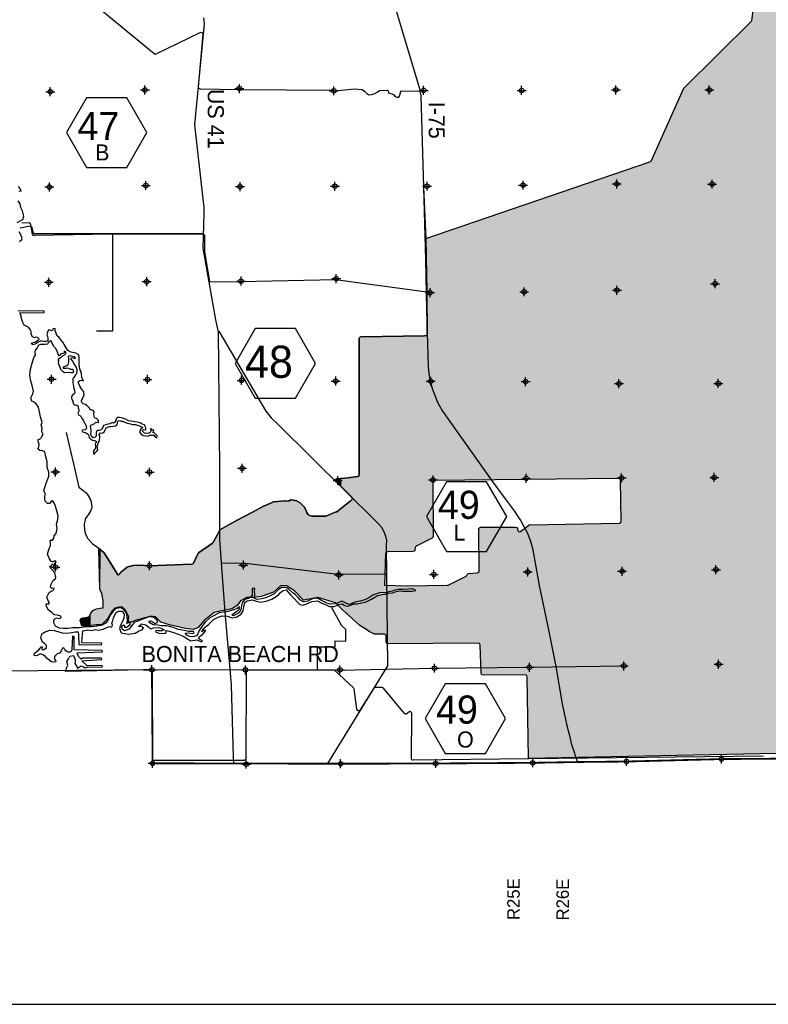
# Model space of a CAD drawing. Extents: x 132729 to 413893, y 707796 to 905796.
# Tile 5 of 62: x 224325 to 266228, y 707796 to 762884. Entities that reach past the tile are written whole.
import ezdxf
from ezdxf.enums import TextEntityAlignment as Align

# ---------------------------------------------------------------- set-up
doc = ezdxf.new("R2010")
doc.units = 0
doc.header["$LTSCALE"] = 2000
doc.header["$PDMODE"] = 34
doc.header["$PDSIZE"] = 250
doc.linetypes.add('PHANTOM', pattern=[0])
for name, color, linetype in [('1990WSHEDS', 3, 'CONTINUOUS'), ('BORDER5MI', 1, 'CONTINUOUS'), ('COUNTY', 15, 'PHANTOM'), ('HEX', 2, 'CONTINUOUS'), ('IMPERIALFILL', 11, 'CONTINUOUS'), ('MAJROADS', 9, 'CONTINUOUS'), ('SEC', 2, 'CONTINUOUS'), ('TEXT', 7, 'CONTINUOUS'), ('WATER', 4, 'CONTINUOUS'), ('WSHEDS', 3, 'CONTINUOUS')]:
    doc.layers.add(name, color=color, linetype=linetype)

msp = doc.modelspace()

# ---------------------------------------------------------------- linework, layer by layer
at = {"layer": '1990WSHEDS', "color": 0}
msp.add_lwpolyline([(279648, 722087), (252811, 721544), (252733, 726125, 0.411172), (252632, 726223), (250261, 726207, -0.404301), (250161, 726303), (250096, 727907, 0.404862), (249995, 728003), (244944, 727960, -0.417549), (244844, 728060), (244845, 728402, 0.415486), (244744, 728502), (244419, 728502, -0.011622), (244415, 728502), (244188, 728512, -0.106318), (244147, 728523), (243922, 728637, -0.033315), (243910, 728644), (243621, 728843, 0.013725), (243616, 728846), (243367, 728997, -0.044665), (243353, 729008), (243008, 729313, -0.004744), (243007, 729315), (242629, 729663, 0.005431), (242627, 729664), (242330, 729927), (242003, 730263), (241010, 730561), (240216, 730412), (239719, 730908), (239272, 731206), (238925, 731206), (238528, 730859), (237833, 730610), (237436, 730561), (237039, 730561), (236691, 730362), (236492, 730114), (236195, 729916), (235649, 729816), (235202, 729717), (234656, 729270), (234308, 728873), (234060, 728774), (233613, 728823), (232720, 729022), (232223, 729171), (231925, 729469), (231677, 729518), (231330, 729419), (230784, 729270), (230585, 729171), (230387, 729171), (230436, 729469), (230337, 729667), (230238, 729866), (230089, 730015), (229890, 730015), (229642, 729965), (229493, 729816), (229245, 729369), (228897, 729022), (228599, 729022), (228202, 728972), (227805, 728972), (227711, 729263), (227775, 729403), (228215, 729467), (228294, 729642), (228424, 729836), (228634, 729930), (228839, 729955), (229005, 729976), (228991, 730395), (228929, 730776), (228805, 731014), (228822, 733251, -0.025352), (228822, 733251), (229033, 733070, -0.074456), (229052, 733048), (229798, 731864, 0.017371), (229802, 731858), (229834, 731815), (229860, 731823, 0.230831), (229924, 731883), (229934, 731909, -0.133185), (229965, 731952), (230332, 732249, -0.107478), (230370, 732269), (230670, 732346, -0.053183), (230691, 732349), (231047, 732363, -0.023058), (231056, 732363), (231568, 732336, 0.022367), (231577, 732336), (233966, 732425, 0.281226), (234052, 732482), (234297, 733006, -0.131899), (234331, 733046), (235120, 733597, 0.118313), (235151, 733632), (235524, 734330, -0.145), (235564, 734370), (236501, 734887, -0.004338), (236502, 734888), (237321, 735321, -0.000328), (237322, 735321), (238017, 735688, -0.0203), (238024, 735692), (238494, 735893, -0.077536), (238524, 735901), (239207, 735965, -0.048159), (239226, 735965), (239347, 735954, 0.170767), (239412, 735969), (239457, 735999, -0.171313), (239521, 736015), (239640, 736003, -0.034737), (239654, 736000), (239838, 735956, -0.070645), (239864, 735945), (240017, 735858, -0.068348), (240038, 735841), (240226, 735650, -0.059952), (240240, 735631), (240338, 735468, -0.039653), (240345, 735453), (240399, 735317, 0.044655), (240407, 735301), (240466, 735206, 0.16896), (240518, 735165), (240674, 735109, 0.086483), (240708, 735103), (241429, 735104, 0.094382), (241466, 735111), (242043, 735340, 0.071744), (242068, 735354), (242826, 735948, 0.023761), (242833, 735954), (242910, 736026, 0.41842), (242912, 736169), (242084, 737016, -0.136553), (242058, 737063), (242054, 737082, -0.306409), (242094, 737187), (242096, 737188), (242715, 737249, 0.009446), (242719, 737249), (243238, 737319, 0.375441), (243325, 737418), (243322, 745035, -0.410117), (243420, 745135), (246991, 745187), (247140, 745212), (247107, 747652), (247061, 750642), (259604, 754924, 0.20809), (259663, 754977), (261476, 759024, -0.093041), (261497, 759055), (265275, 762781, 0.16561), (265304, 762839), (265914, 767305, -0.167535)], format="xyb", dxfattribs=at)
msp.add_lwpolyline([(246018, 731216), (248260, 731241, 0.112533), (248303, 731251), (249287, 731738, 0.132254), (249326, 731772), (249379, 731851, -0.231443), (249455, 731896), (249959, 731934, 0.395502), (250052, 732035), (250026, 734385, -0.416424), (250125, 734486), (252083, 734493, -0.343367), (252180, 734418), (252207, 734314, 0.534063), (252364, 734258), (252818, 734599, -0.157146), (252876, 734619), (257902, 734715, 0.413256), (258000, 734816), (257963, 737125, 0.413621), (257862, 737223), (252637, 737151, -0.000834), (252636, 737151), (247548, 737097, 0.412198), (247449, 736997), (247460, 733965, -0.28378), (247405, 733876), (246512, 733424, 0.239845), (246459, 733351), (246436, 733210, -0.364389), (246338, 733126), (244907, 733108, 0.400355), (244808, 733012), (244746, 731245)], format="xyb", close=True, dxfattribs=at)
at = {"layer": 'BORDER5MI', "color": 0}
msp.add_lwpolyline([(136693, 707796), (413893, 707796), (413893, 905796), (136693, 905796)], close=True, dxfattribs=at)
at = {"layer": 'COUNTY', "color": 0, "const_width": 100}
msp.add_lwpolyline([(268827, 721554), (263608, 721516), (258293, 721379), (255818, 721355), (253957, 721323), (253574, 721316), (253039, 721307), (247610, 721269), (242289, 721256), (231765, 721280), (231727, 726513), (231251, 726505)], dxfattribs=at)
at = {"layer": 'HEX', "color": 0}
for points in [[(228066, 758518), (226941, 756569), (228066, 754621), (230316, 754621), (231441, 756569), (230316, 758518)], [(237508, 745602), (236383, 743653), (237508, 741705), (239758, 741705), (240883, 743653), (239758, 745602)], [(248213, 737030), (247088, 735081), (248213, 733133), (250463, 733133), (251588, 735081), (250463, 737030)], [(248147, 725733), (247022, 723785), (248147, 721836), (250397, 721836), (251522, 723785), (250397, 725733)]]:
    msp.add_lwpolyline(points, close=True, dxfattribs=at)
at = {"layer": 'IMPERIALFILL', "color": 0}
for points in [[(265944, 721810), (265944, 767363), (267994, 721851), (267994, 769377)], [(265304, 721797), (265304, 762839), (265914, 721809), (265914, 767305)], [(265914, 721809), (265914, 767305), (265920, 721809), (265920, 767327)], [(265920, 721809), (265920, 767327), (265944, 721810), (265944, 767363)], [(261497, 721720), (261497, 759055), (265275, 721796), (265275, 762781)], [(265275, 721796), (265275, 762781), (265299, 721797), (265299, 762818)], [(265299, 721797), (265299, 762818), (265304, 721797), (265304, 762839)], [(259663, 721683), (259663, 754977), (261476, 721719), (261476, 759024)], [(261476, 721719), (261476, 759024), (261497, 721720), (261497, 759055)], [(258000, 721649), (258000, 754376), (259604, 721681), (259604, 754924)], [(259604, 721681), (259604, 754924), (259641, 721682), (259641, 754946)], [(259641, 721682), (259641, 754946), (259663, 721683), (259663, 754977)], [(252876, 737154), (252876, 752627), (257862, 737223), (257862, 754329)], [(257862, 737223), (257862, 754329), (257888, 737220), (257888, 754338)], [(257888, 737220), (257888, 754338), (257902, 737213), (257902, 754343)], [(257902, 737213), (257902, 754343), (257926, 737201), (257926, 754351)], [(257926, 737201), (257926, 754351), (257944, 737179), (257944, 754357)], [(257944, 737179), (257944, 754357), (257953, 737167), (257953, 754360)], [(257953, 737167), (257953, 754360), (257963, 737125), (257963, 754364)], [(257963, 737125), (257963, 754364), (257978, 736210), (257978, 754369)], [(257978, 736210), (257978, 754369), (257997, 735000), (257997, 754375)], [(257997, 735000), (257997, 754375), (258000, 734816), (258000, 754376)], [(252364, 737148), (252364, 752452), (252632, 737151), (252632, 752544)], [(252632, 737151), (252632, 752544), (252636, 737151), (252636, 752545)], [(252636, 737151), (252636, 752545), (252637, 737151), (252637, 752545)], [(252637, 737151), (252637, 752545), (252657, 737151), (252657, 752552)], [(252657, 737151), (252657, 752552), (252696, 737152), (252696, 752565)], [(252696, 737152), (252696, 752565), (252723, 737152), (252723, 752574)], [(252723, 737152), (252723, 752574), (252733, 737152), (252733, 752578)], [(252733, 737152), (252733, 752578), (252811, 737153), (252811, 752605)], [(252811, 737153), (252811, 752605), (252818, 737153), (252818, 752607)], [(252818, 737153), (252818, 752607), (252834, 737153), (252834, 752613)], [(252834, 737153), (252834, 752613), (252876, 737154), (252876, 752627)], [(250261, 737126), (250261, 751734), (252083, 737145), (252083, 752356)], [(252083, 737145), (252083, 752356), (252084, 737145), (252084, 752357)], [(252084, 737145), (252084, 752357), (252126, 737145), (252126, 752371)], [(252126, 737145), (252126, 752371), (252161, 737146), (252161, 752383)], [(252161, 737146), (252161, 752383), (252180, 737146), (252180, 752389)], [(252180, 737146), (252180, 752389), (252207, 737146), (252207, 752398)], [(252207, 737146), (252207, 752398), (252226, 737146), (252226, 752405)], [(252226, 737146), (252226, 752405), (252261, 737147), (252261, 752417)], [(252261, 737147), (252261, 752417), (252303, 737147), (252303, 752431)], [(252303, 737147), (252303, 752431), (252345, 737148), (252345, 752446)], [(252345, 737148), (252345, 752446), (252364, 737148), (252364, 752452)], [(248303, 737105), (248303, 751066), (249287, 737115), (249287, 751402)], [(249287, 737115), (249287, 751402), (249321, 737116), (249321, 751413)], [(249321, 737116), (249321, 751413), (249326, 737116), (249326, 751415)], [(249326, 737116), (249326, 751415), (249379, 737116), (249379, 751433)], [(249379, 737116), (249379, 751433), (249381, 737116), (249381, 751434)], [(249381, 737116), (249381, 751434), (249413, 737117), (249413, 751445)], [(249413, 737117), (249413, 751445), (249455, 737117), (249455, 751459)], [(249455, 737117), (249455, 751459), (249959, 737123), (249959, 751631)], [(249959, 737123), (249959, 751631), (249995, 737123), (249995, 751643)], [(249995, 737123), (249995, 751643), (250001, 737123), (250001, 751645)], [(250001, 737123), (250001, 751645), (250018, 737123), (250018, 751651)], [(250018, 737123), (250018, 751651), (250026, 737123), (250026, 751654)], [(250026, 737123), (250026, 751654), (250029, 737123), (250029, 751655)], [(250029, 737123), (250029, 751655), (250033, 737123), (250033, 751656)], [(250033, 737123), (250033, 751656), (250049, 737123), (250049, 751662)], [(250049, 737123), (250049, 751662), (250050, 737123), (250050, 751662)], [(250050, 737123), (250050, 751662), (250052, 737123), (250052, 751663)], [(250052, 737123), (250052, 751663), (250057, 737124), (250057, 751664)], [(250057, 737124), (250057, 751664), (250083, 737124), (250083, 751673)], [(250083, 737124), (250083, 751673), (250085, 737124), (250085, 751674)], [(250085, 737124), (250085, 751674), (250096, 737124), (250096, 751678)], [(250096, 737124), (250096, 751678), (250125, 737124), (250125, 751688)], [(250125, 737124), (250125, 751688), (250161, 737125), (250161, 751700)], [(250161, 737125), (250161, 751700), (250172, 737125), (250172, 751704)], [(250172, 737125), (250172, 751704), (250200, 737125), (250200, 751713)], [(250200, 737125), (250200, 751713), (250239, 737125), (250239, 751727)], [(250239, 737125), (250239, 751727), (250261, 737126), (250261, 751734)], [(247548, 737097), (247548, 750808), (248260, 737105), (248260, 751051)], [(248260, 737105), (248260, 751051), (248302, 737105), (248302, 751066)], [(248302, 737105), (248302, 751066), (248303, 737105), (248303, 751066)], [(247061, 750642), (247061, 750642), (247107, 747652), (247107, 750658)], [(247107, 747652), (247107, 750658), (247140, 745212), (247140, 750669)], [(247140, 733741), (247140, 750669), (247405, 733876), (247405, 750759)], [(247405, 733876), (247405, 750759), (247439, 733903), (247439, 750771)], [(247439, 733903), (247439, 750771), (247449, 733925), (247449, 750774)], [(247449, 736997), (247449, 750774), (247452, 737022), (247452, 750775)], [(247452, 737022), (247452, 750775), (247458, 737032), (247458, 750777)], [(247458, 737032), (247458, 750777), (247460, 737038), (247460, 750778)], [(247460, 737038), (247460, 750778), (247472, 737061), (247472, 750782)], [(247472, 737061), (247472, 750782), (247506, 737087), (247506, 750794)], [(247506, 737087), (247506, 750794), (247548, 737097), (247548, 750808)], [(243322, 745035), (243322, 745035), (243324, 739448), (243324, 745053)], [(243324, 739448), (243324, 745053), (243325, 737418), (243325, 745060)], [(243325, 729033), (243325, 745060), (243344, 729015), (243344, 745098)], [(243325, 729033), (243325, 745060), (243325, 729033), (243325, 745060)], [(243344, 729015), (243344, 745098), (243353, 729008), (243353, 745105)], [(243353, 729008), (243353, 745105), (243367, 728997), (243367, 745117)], [(243367, 728997), (243367, 745117), (243378, 728990), (243378, 745125)], [(243378, 728990), (243378, 745125), (243420, 728965), (243420, 745135)], [(243420, 728965), (243420, 745135), (243616, 728846), (243616, 745138)], [(243616, 728846), (243616, 745138), (243621, 728843), (243621, 745138)], [(243621, 728843), (243621, 745138), (243910, 728644), (243910, 745142)], [(243910, 728644), (243910, 745142), (243922, 728637), (243922, 745143)], [(243922, 728637), (243922, 745143), (244147, 728523), (244147, 745146)], [(244147, 728523), (244147, 745146), (244188, 728512), (244188, 745146)], [(244188, 728512), (244188, 745146), (244415, 728502), (244415, 745150)], [(244415, 728502), (244415, 745150), (244419, 728502), (244419, 745150)], [(244419, 728502), (244419, 745150), (244744, 728502), (244744, 745154)], [(244744, 728502), (244744, 745154), (244746, 728502), (244746, 745154)], [(244746, 731245), (244746, 745154), (244771, 731942), (244771, 745155)], [(244771, 731942), (244771, 745155), (244808, 733012), (244808, 745155)], [(244808, 733012), (244808, 745155), (244809, 733016), (244809, 745155)], [(244809, 733016), (244809, 745155), (244812, 733033), (244812, 745155)], [(244812, 733033), (244812, 745155), (244831, 733072), (244831, 745156)], [(244831, 733072), (244831, 745156), (244835, 733075), (244835, 745156)], [(244835, 733075), (244835, 745156), (244844, 733081), (244844, 745156)], [(244844, 733081), (244844, 745156), (244845, 733082), (244845, 745156)], [(244845, 733082), (244845, 745156), (244853, 733089), (244853, 745156)], [(244853, 733089), (244853, 745156), (244865, 733098), (244865, 745156)], [(244865, 733098), (244865, 745156), (244879, 733102), (244879, 745156)], [(244879, 733102), (244879, 745156), (244907, 733108), (244907, 745157)], [(244907, 733108), (244907, 745157), (244917, 733108), (244917, 745157)], [(244917, 733108), (244917, 745157), (244944, 733109), (244944, 745157)], [(244944, 733109), (244944, 745157), (246018, 733122), (246018, 745173)], [(246018, 733122), (246018, 745173), (246338, 733126), (246338, 745177)], [(246338, 733126), (246338, 745177), (246381, 733136), (246381, 745178)], [(246381, 733136), (246381, 745178), (246415, 733162), (246415, 745178)], [(246415, 733162), (246415, 745178), (246434, 733201), (246434, 745179)], [(246434, 733201), (246434, 745179), (246436, 733210), (246436, 745179)], [(246436, 733210), (246436, 745179), (246459, 733351), (246459, 745179)], [(246459, 733351), (246459, 745179), (246460, 733357), (246460, 745179)], [(246460, 733357), (246460, 745179), (246479, 733396), (246479, 745179)], [(246479, 733396), (246479, 745179), (246512, 733424), (246512, 745180)], [(246512, 733424), (246512, 745180), (246991, 733666), (246991, 745187)], [(246991, 733666), (246991, 745187), (247061, 733701), (247061, 745199)], [(247061, 733701), (247061, 745199), (247107, 733725), (247107, 745207)], [(247107, 733725), (247107, 745207), (247140, 733741), (247140, 745212)], [(242052, 737114), (242052, 737114), (242054, 737082), (242054, 737121)], [(242054, 737082), (242054, 737121), (242058, 737063), (242058, 737135)], [(242058, 737063), (242058, 737135), (242065, 737050), (242065, 737155)], [(242065, 737050), (242065, 737155), (242068, 737043), (242068, 737159)], [(242068, 737043), (242068, 737159), (242077, 737024), (242077, 737169)], [(242077, 737024), (242077, 737169), (242084, 737016), (242084, 737176)], [(242084, 737016), (242084, 737176), (242094, 737007), (242094, 737187)], [(242094, 737007), (242094, 737187), (242096, 737004), (242096, 737188)], [(242096, 737004), (242096, 737188), (242330, 736765), (242330, 737211)], [(242330, 736765), (242330, 737211), (242627, 736460), (242627, 737240)], [(242627, 736460), (242627, 737240), (242629, 736459), (242629, 737240)], [(242629, 736459), (242629, 737240), (242715, 736371), (242715, 737249)], [(242715, 736371), (242715, 737249), (242719, 736367), (242719, 737249)], [(242719, 736367), (242719, 737249), (242826, 736257), (242826, 737264)], [(242826, 736257), (242826, 737264), (242833, 736249), (242833, 737264)], [(242833, 736249), (242833, 737264), (242910, 736171), (242910, 737275)], [(242910, 736171), (242910, 737275), (242912, 736169), (242912, 737275)], [(242912, 736169), (242912, 737275), (242929, 736146), (242929, 737277)], [(242929, 736146), (242929, 737277), (242934, 736128), (242934, 737278)], [(242934, 736128), (242934, 737278), (242940, 736105), (242940, 737279)], [(242940, 729376), (242940, 737279), (243007, 729315), (243007, 737288)], [(243007, 729315), (243007, 737288), (243008, 729313), (243008, 737288)], [(243008, 729313), (243008, 737288), (243238, 729109), (243238, 737319)], [(243238, 729109), (243238, 737319), (243279, 729073), (243279, 737334)], [(243279, 729073), (243279, 737334), (243309, 729046), (243309, 737365)], [(243309, 729046), (243309, 737365), (243322, 729035), (243322, 737400)], [(243322, 729035), (243322, 737400), (243324, 729033), (243324, 737406)], [(243324, 729033), (243324, 737406), (243325, 729033), (243325, 737418)], [(247449, 733925), (247449, 736997), (247452, 733931), (247452, 736139)], [(239412, 731113), (239412, 735969), (239457, 731083), (239457, 735999)], [(239457, 731083), (239457, 735999), (239478, 731069), (239478, 736009)], [(239478, 731069), (239478, 736009), (239521, 731040), (239521, 736015)], [(239521, 731040), (239521, 736015), (239640, 730961), (239640, 736003)], [(239640, 730961), (239640, 736003), (239654, 730952), (239654, 736000)], [(239654, 730952), (239654, 736000), (239719, 730908), (239719, 735984)], [(239719, 730908), (239719, 735984), (239838, 730790), (239838, 735956)], [(242833, 729475), (242833, 735954), (242910, 729404), (242910, 736026)], [(242910, 729404), (242910, 736026), (242912, 729402), (242912, 736030)], [(242912, 729402), (242912, 736030), (242929, 729387), (242929, 736054)], [(242929, 729387), (242929, 736054), (242934, 729382), (242934, 736062)], [(242934, 729382), (242934, 736062), (242940, 729376), (242940, 736105)], [(247452, 733931), (247452, 736139), (247458, 733942), (247458, 734683)], [(237436, 730561), (237436, 735382), (237833, 730610), (237833, 735591)], [(237833, 730610), (237833, 735591), (238017, 730676), (238017, 735688)], [(238017, 730676), (238017, 735688), (238024, 730679), (238024, 735692)], [(238024, 730679), (238024, 735692), (238494, 730847), (238494, 735893)], [(238494, 730847), (238494, 735893), (238524, 730857), (238524, 735901)], [(238524, 730857), (238524, 735901), (238528, 730859), (238528, 735901)], [(238528, 730859), (238528, 735901), (238925, 731206), (238925, 735939)], [(238925, 731206), (238925, 735939), (239207, 731206), (239207, 735965)], [(239207, 731206), (239207, 735965), (239226, 731206), (239226, 735965)], [(239226, 731206), (239226, 735965), (239272, 731206), (239272, 735961)], [(239272, 731206), (239272, 735961), (239347, 731156), (239347, 735954)], [(239347, 731156), (239347, 735954), (239390, 731128), (239390, 735959)], [(239390, 731128), (239390, 735959), (239412, 731113), (239412, 735969)], [(239838, 730790), (239838, 735956), (239864, 730764), (239864, 735945)], [(239864, 730764), (239864, 735945), (240017, 730611), (240017, 735858)], [(240017, 730611), (240017, 735858), (240038, 730590), (240038, 735841)], [(240038, 730590), (240038, 735841), (240216, 730412), (240216, 735660)], [(240216, 730412), (240216, 735660), (240226, 730414), (240226, 735650)], [(240226, 730414), (240226, 735650), (240240, 730417), (240240, 735631)], [(240240, 730417), (240240, 735631), (240338, 730435), (240338, 735468)], [(240338, 730435), (240338, 735468), (240345, 730436), (240345, 735453)], [(240345, 730436), (240345, 735453), (240399, 730446), (240399, 735317)], [(242096, 730167), (242096, 735376), (242330, 729927), (242330, 735559)], [(242330, 729927), (242330, 735559), (242627, 729664), (242627, 735792)], [(242627, 729664), (242627, 735792), (242629, 729663), (242629, 735793)], [(242629, 729663), (242629, 735793), (242715, 729584), (242715, 735861)], [(242715, 729584), (242715, 735861), (242719, 729580), (242719, 735864)], [(242719, 729580), (242719, 735864), (242826, 729481), (242826, 735948)], [(242826, 729481), (242826, 735948), (242833, 729475), (242833, 735954)], [(236195, 729916), (236195, 734718), (236492, 730114), (236492, 734882)], [(236492, 730114), (236492, 734882), (236501, 730125), (236501, 734887)], [(236501, 730125), (236501, 734887), (236502, 730126), (236502, 734888)], [(236502, 730126), (236502, 734888), (236691, 730362), (236691, 734988)], [(236691, 730362), (236691, 734988), (237039, 730561), (237039, 735172)], [(237039, 730561), (237039, 735172), (237321, 730561), (237321, 735321)], [(237321, 730561), (237321, 735321), (237322, 730561), (237322, 735321)], [(237322, 730561), (237322, 735321), (237436, 730561), (237436, 735382)], [(240399, 730446), (240399, 735317), (240407, 730448), (240407, 735301)], [(240407, 730448), (240407, 735301), (240466, 730459), (240466, 735206)], [(240466, 730459), (240466, 735206), (240497, 730465), (240497, 735175)], [(240497, 730465), (240497, 735175), (240518, 730469), (240518, 735165)], [(240518, 730469), (240518, 735165), (240674, 730498), (240674, 735109)], [(240674, 730498), (240674, 735109), (240708, 730504), (240708, 735103)], [(240708, 730504), (240708, 735103), (241010, 730561), (241010, 735103)], [(241010, 730561), (241010, 735103), (241429, 730435), (241429, 735104)], [(241429, 730435), (241429, 735104), (241466, 730424), (241466, 735111)], [(241466, 730424), (241466, 735111), (242003, 730263), (242003, 735324)], [(242003, 730263), (242003, 735324), (242043, 730221), (242043, 735340)], [(242043, 730221), (242043, 735340), (242052, 730213), (242052, 735345)], [(242052, 730213), (242052, 735345), (242054, 730210), (242054, 735346)], [(242054, 730210), (242054, 735346), (242058, 730206), (242058, 735349)], [(242058, 730206), (242058, 735349), (242065, 730199), (242065, 735352)], [(242065, 730199), (242065, 735352), (242068, 730196), (242068, 735354)], [(242068, 730196), (242068, 735354), (242077, 730186), (242077, 735361)], [(242077, 730186), (242077, 735361), (242084, 730179), (242084, 735367)], [(242084, 730179), (242084, 735367), (242094, 730169), (242094, 735374)], [(242094, 730169), (242094, 735374), (242096, 730167), (242096, 735376)], [(235202, 729717), (235202, 733726), (235524, 729789), (235524, 734330)], [(235524, 729789), (235524, 734330), (235532, 729790), (235532, 734342)], [(235532, 729790), (235532, 734342), (235564, 729797), (235564, 734370)], [(235564, 729797), (235564, 734370), (235649, 729816), (235649, 734417)], [(235649, 729816), (235649, 734417), (236195, 729916), (236195, 734718)], [(250026, 734385), (250026, 734385), (250029, 734087), (250029, 734412)], [(250029, 734087), (250029, 734412), (250033, 733723), (250033, 734419)], [(250033, 733723), (250033, 734419), (250049, 732301), (250049, 734450)], [(250049, 732301), (250049, 734450), (250050, 732190), (250050, 734451)], [(250050, 732190), (250050, 734451), (250052, 732035), (250052, 734452)], [(250052, 727985), (250052, 734452), (250057, 727982), (250057, 734456)], [(250057, 727982), (250057, 734456), (250083, 727951), (250083, 734477)], [(250083, 727951), (250083, 734477), (250085, 727949), (250085, 734477)], [(250085, 727949), (250085, 734477), (250096, 727907), (250096, 734479)], [(250096, 727907), (250096, 734479), (250125, 727181), (250125, 734486)], [(250125, 727181), (250125, 734486), (250161, 726303), (250161, 734486)], [(250161, 726303), (250161, 734486), (250172, 726262), (250172, 734486)], [(250172, 726262), (250172, 734486), (250200, 726228), (250200, 734486)], [(250200, 726228), (250200, 734486), (250239, 726210), (250239, 734486)], [(250239, 726210), (250239, 734486), (250261, 726207), (250261, 734487)], [(250261, 726207), (250261, 734487), (252083, 726220), (252083, 734493)], [(252083, 726220), (252083, 734493), (252084, 726220), (252084, 734493)], [(252084, 726220), (252084, 734493), (252126, 726220), (252126, 734483)], [(252126, 726220), (252126, 734483), (252161, 726220), (252161, 734457)], [(252161, 726220), (252161, 734457), (252180, 726220), (252180, 734418)], [(252180, 726220), (252180, 734418), (252207, 726220), (252207, 734314)], [(252364, 726221), (252364, 734258), (252632, 726223), (252632, 734459)], [(252632, 726223), (252632, 734459), (252636, 726223), (252636, 734462)], [(252636, 726223), (252636, 734462), (252637, 726223), (252637, 734463)], [(252637, 726223), (252637, 734463), (252657, 726220), (252657, 734478)], [(252657, 726220), (252657, 734478), (252696, 726201), (252696, 734507)], [(252696, 726201), (252696, 734507), (252723, 726167), (252723, 734527)], [(252723, 726167), (252723, 734527), (252733, 726125), (252733, 734535)], [(252733, 726125), (252733, 734535), (252811, 721544), (252811, 734593)], [(252811, 721544), (252811, 734593), (252818, 721544), (252818, 734599)], [(252818, 721544), (252818, 734599), (252834, 721545), (252834, 734608)], [(252834, 721545), (252834, 734608), (252876, 721545), (252876, 734619)], [(252876, 721545), (252876, 734619), (257862, 721646), (257862, 734714)], [(257862, 721646), (257862, 734714), (257888, 721647), (257888, 734715)], [(257888, 721647), (257888, 734715), (257902, 721647), (257902, 734715)], [(257902, 721647), (257902, 734715), (257926, 721648), (257926, 734721)], [(257926, 721648), (257926, 734721), (257944, 721648), (257944, 734725)], [(257944, 721648), (257944, 734725), (257953, 721648), (257953, 734732)], [(257953, 721648), (257953, 734732), (257963, 721648), (257963, 734740)], [(257963, 721648), (257963, 734740), (257978, 721649), (257978, 734752)], [(257978, 721649), (257978, 734752), (257997, 721649), (257997, 734791)], [(257997, 721649), (257997, 734791), (258000, 721649), (258000, 734816)], [(252207, 726220), (252207, 734314), (252226, 726220), (252226, 734275)], [(252226, 726220), (252226, 734275), (252261, 726221), (252261, 734248)], [(252261, 726221), (252261, 734248), (252303, 726221), (252303, 734238)], [(252303, 726221), (252303, 734238), (252345, 726221), (252345, 734247)], [(252345, 726221), (252345, 734247), (252364, 726221), (252364, 734258)], [(228805, 731014), (228805, 731014), (228822, 730980), (228822, 733251)], [(228822, 730980), (228822, 733251), (228839, 730948), (228839, 733237)], [(228839, 730948), (228839, 733237), (228897, 730836), (228897, 733187)], [(234331, 728899), (234331, 733046), (234656, 729270), (234656, 733273)], [(234656, 729270), (234656, 733273), (235120, 729650), (235120, 733597)], [(235120, 729650), (235120, 733597), (235150, 729674), (235150, 733629)], [(235150, 729674), (235150, 733629), (235151, 729676), (235151, 733632)], [(235151, 729676), (235151, 733632), (235202, 729717), (235202, 733726)], [(228897, 730836), (228897, 733187), (228929, 730776), (228929, 733159)], [(228929, 730776), (228929, 733159), (228991, 730395), (228991, 733105)], [(228991, 730395), (228991, 733105), (229005, 729976), (229005, 733094)], [(229005, 729130), (229005, 733094), (229033, 729157), (229033, 733070)], [(229033, 729157), (229033, 733070), (229052, 729177), (229052, 733048)], [(229052, 729177), (229052, 733048), (229245, 729369), (229245, 732742)], [(229245, 729369), (229245, 732742), (229493, 729816), (229493, 732348)], [(234060, 728774), (234060, 732499), (234297, 728869), (234297, 733006)], [(234297, 728869), (234297, 733006), (234301, 728870), (234301, 733014)], [(234301, 728870), (234301, 733014), (234308, 728873), (234308, 733022)], [(234308, 728873), (234308, 733022), (234331, 728899), (234331, 733046)], [(229493, 729816), (229493, 732348), (229642, 729965), (229642, 732112)], [(230089, 730015), (230089, 732052), (230238, 729866), (230238, 732173)], [(230238, 729866), (230238, 732173), (230332, 729677), (230332, 732249)], [(230332, 729677), (230332, 732249), (230337, 729667), (230337, 732252)], [(230337, 729667), (230337, 732252), (230370, 729601), (230370, 732269)], [(230370, 729601), (230370, 732269), (230387, 729568), (230387, 732273)], [(230387, 729568), (230387, 732273), (230436, 729469), (230436, 732286)], [(230436, 729171), (230436, 732286), (230585, 729171), (230585, 732324)], [(230585, 729171), (230585, 732324), (230670, 729213), (230670, 732346)], [(230670, 729213), (230670, 732346), (230691, 729224), (230691, 732349)], [(230691, 729224), (230691, 732349), (230784, 729270), (230784, 732353)], [(230784, 729270), (230784, 732353), (231047, 729342), (231047, 732363)], [(231047, 729342), (231047, 732363), (231056, 729344), (231056, 732363)], [(231056, 729344), (231056, 732363), (231330, 729419), (231330, 732349)], [(231330, 729419), (231330, 732349), (231568, 729487), (231568, 732336)], [(231568, 729487), (231568, 732336), (231577, 729490), (231577, 732336)], [(231577, 729490), (231577, 732336), (231677, 729518), (231677, 732340)], [(231677, 729518), (231677, 732340), (231925, 729469), (231925, 732349)], [(231925, 729469), (231925, 732349), (232223, 729171), (232223, 732360)], [(232223, 729171), (232223, 732360), (232720, 729022), (232720, 732379)], [(232720, 729022), (232720, 732379), (233613, 728823), (233613, 732412)], [(233613, 728823), (233613, 732412), (233966, 728784), (233966, 732425)], [(233966, 728784), (233966, 732425), (234007, 728780), (234007, 732436)], [(234007, 728780), (234007, 732436), (234041, 728776), (234041, 732463)], [(234041, 728776), (234041, 732463), (234052, 728775), (234052, 732482)], [(234052, 728775), (234052, 732482), (234060, 728774), (234060, 732499)], [(229642, 729965), (229642, 732112), (229798, 729996), (229798, 731864)], [(229798, 729996), (229798, 731864), (229802, 729997), (229802, 731858)], [(229802, 729997), (229802, 731858), (229834, 730004), (229834, 731815)], [(229834, 730004), (229834, 731815), (229860, 730009), (229860, 731823)], [(229860, 730009), (229860, 731823), (229890, 730015), (229890, 731840)], [(229890, 730015), (229890, 731840), (229898, 730015), (229898, 731844)], [(229898, 730015), (229898, 731844), (229923, 730015), (229923, 731880)], [(229923, 730015), (229923, 731880), (229924, 730015), (229924, 731883)], [(229924, 730015), (229924, 731883), (229934, 730015), (229934, 731909)], [(229934, 730015), (229934, 731909), (229938, 730015), (229938, 731918)], [(229938, 730015), (229938, 731918), (229965, 730015), (229965, 731952)], [(229965, 730015), (229965, 731952), (230089, 730015), (230089, 732052)], [(248303, 727989), (248303, 731251), (249287, 727997), (249287, 731738)], [(249287, 727997), (249287, 731738), (249321, 727997), (249321, 731765)], [(249321, 727997), (249321, 731765), (249326, 727997), (249326, 731772)], [(249326, 727997), (249326, 731772), (249379, 727998), (249379, 731851)], [(249379, 727998), (249379, 731851), (249381, 727998), (249381, 731854)], [(249381, 727998), (249381, 731854), (249413, 727998), (249413, 731883)], [(249413, 727998), (249413, 731883), (249455, 727999), (249455, 731896)], [(249455, 727999), (249455, 731896), (249959, 728003), (249959, 731934)], [(249959, 728003), (249959, 731934), (249995, 728003), (249995, 731945)], [(249995, 728003), (249995, 731945), (250001, 728003), (250001, 731946)], [(250001, 728003), (250001, 731946), (250018, 728001), (250018, 731962)], [(250018, 728001), (250018, 731962), (250026, 727997), (250026, 731969)], [(250026, 727997), (250026, 731969), (250029, 727996), (250029, 731972)], [(250029, 727996), (250029, 731972), (250033, 727994), (250033, 731975)], [(250033, 727994), (250033, 731975), (250049, 727986), (250049, 732012)], [(250049, 727986), (250049, 732012), (250050, 727986), (250050, 732015)], [(250050, 727986), (250050, 732015), (250052, 727985), (250052, 732035)], [(244746, 728502), (244746, 731245), (244771, 728499), (244771, 731244)], [(244771, 728499), (244771, 731244), (244808, 728479), (244808, 731243)], [(244808, 728479), (244808, 731243), (244809, 728479), (244809, 731243)], [(244809, 728479), (244809, 731243), (244812, 728475), (244812, 731243)], [(244812, 728475), (244812, 731243), (244831, 728450), (244831, 731243)], [(244831, 728450), (244831, 731243), (244835, 728444), (244835, 731243)], [(244835, 728444), (244835, 731243), (244844, 728406), (244844, 731243)], [(244844, 728406), (244844, 731243), (244845, 728402), (244845, 731243)], [(244845, 728056), (244845, 731243), (244853, 728018), (244853, 731242)], [(244853, 728018), (244853, 731242), (244865, 728002), (244865, 731242)], [(244865, 728002), (244865, 731242), (244879, 727984), (244879, 731242)], [(244879, 727984), (244879, 731242), (244907, 727969), (244907, 731241)], [(244907, 727969), (244907, 731241), (244917, 727964), (244917, 731241)], [(244917, 727964), (244917, 731241), (244944, 727960), (244944, 731240)], [(244944, 727960), (244944, 731240), (246018, 727969), (246018, 731216)], [(246018, 727969), (246018, 731216), (246338, 727972), (246338, 731220)], [(246338, 727972), (246338, 731220), (246381, 727972), (246381, 731220)], [(246381, 727972), (246381, 731220), (246415, 727973), (246415, 731221)], [(246415, 727973), (246415, 731221), (246434, 727973), (246434, 731221)], [(246434, 727973), (246434, 731221), (246436, 727973), (246436, 731221)], [(246436, 727973), (246436, 731221), (246459, 727973), (246459, 731221)], [(246459, 727973), (246459, 731221), (246460, 727973), (246460, 731221)], [(246460, 727973), (246460, 731221), (246479, 727973), (246479, 731222)], [(246479, 727973), (246479, 731222), (246512, 727973), (246512, 731222)], [(246512, 727973), (246512, 731222), (246991, 727978), (246991, 731227)], [(246991, 727978), (246991, 731227), (247061, 727978), (247061, 731228)], [(247061, 727978), (247061, 731228), (247107, 727979), (247107, 731228)], [(247107, 727979), (247107, 731228), (247140, 727979), (247140, 731229)], [(247140, 727979), (247140, 731229), (247405, 727981), (247405, 731232)], [(247405, 727981), (247405, 731232), (247439, 727981), (247439, 731232)], [(247439, 727981), (247439, 731232), (247449, 727981), (247449, 731232)], [(247449, 727981), (247449, 731232), (247452, 727981), (247452, 731232)], [(247452, 727981), (247452, 731232), (247458, 727981), (247458, 731232)], [(247458, 727981), (247458, 731232), (247460, 727982), (247460, 731232)], [(247460, 727982), (247460, 731232), (247472, 727982), (247472, 731232)], [(247472, 727982), (247472, 731232), (247506, 727982), (247506, 731233)], [(247506, 727982), (247506, 731233), (247548, 727982), (247548, 731233)], [(247548, 727982), (247548, 731233), (248260, 727988), (248260, 731241)], [(248260, 727988), (248260, 731241), (248302, 727989), (248302, 731251)], [(248302, 727989), (248302, 731251), (248303, 727989), (248303, 731251)], [(228599, 729022), (228599, 729915), (228634, 729022), (228634, 729930)], [(228634, 729022), (228634, 729930), (228805, 729022), (228805, 729951)], [(228805, 729022), (228805, 729951), (228822, 729022), (228822, 729953)], [(228822, 729022), (228822, 729953), (228839, 729022), (228839, 729955)], [(228839, 729022), (228839, 729955), (228897, 729022), (228897, 729962)], [(228897, 729022), (228897, 729962), (228929, 729054), (228929, 729966)], [(228929, 729054), (228929, 729966), (228991, 729116), (228991, 729974)], [(228991, 729116), (228991, 729974), (229005, 729130), (229005, 729976)], [(227711, 729263), (227711, 729263), (227775, 729066), (227775, 729403)], [(227775, 729066), (227775, 729403), (227805, 728972), (227805, 729408)], [(227805, 728972), (227805, 729408), (228202, 728972), (228202, 729465)], [(228202, 728972), (228202, 729465), (228215, 728974), (228215, 729467)], [(228215, 728974), (228215, 729467), (228294, 728984), (228294, 729642)], [(228294, 728984), (228294, 729642), (228424, 729000), (228424, 729836)], [(228424, 729000), (228424, 729836), (228599, 729022), (228599, 729915)], [(230387, 729171), (230387, 729171), (230436, 729171), (230436, 729469)], [(244844, 728060), (244844, 728060), (244845, 728056), (244845, 728402)]]:
    msp.add_solid(points, dxfattribs=at)
at = {"layer": 'MAJROADS', "color": 0}
for points in [[(234606, 762992), (234646, 762660), (234118, 757005), (234601, 752689), (234627, 752398), (234624, 752054), (234572, 750097), (235289, 746093), (235435, 745394), (235513, 737786), (235510, 735415), (235508, 733826), (235597, 732502), (235806, 729727), (236093, 726551), (236155, 725675), (236279, 721619), (236298, 721270)], [(245392, 763377), (246703, 759037), (246738, 758805), (246773, 758621), (246932, 753506), (247047, 749449), (247104, 746657), (247183, 743468), (247229, 743107), (247285, 742740), (247365, 742454), (247423, 742189), (247561, 741875), (247694, 741523), (247822, 741274), (247987, 740972), (250771, 737064), (251450, 736143), (251997, 735409), (252211, 735082), (252379, 734838), (252545, 734532), (252731, 734190), (252895, 733755), (253033, 733307), (253115, 732789), (253404, 731236), (253926, 728739), (254335, 726687), (254688, 724607), (254931, 723472), (255116, 722757), (255200, 722381), (255329, 722020), (255456, 721599), (255552, 721350)], [(234590, 750907), (225172, 750901), (225103, 750948), (225066, 751073), (225036, 751207), (225013, 751282), (224916, 751329), (224345, 751220)], [(235464, 745455), (238107, 740988), (238401, 740616), (238798, 740234), (244369, 734710), (244591, 734468), (244723, 734189), (244807, 733991), (244859, 733743), (244840, 733464), (244912, 726736), (241551, 721264), (241547, 721258)], [(244852, 731867), (242144, 731850), (236810, 732479), (235602, 732454)], [(223239, 726452), (231722, 726527), (236943, 726505), (242206, 726499), (247521, 726608), (252824, 726652), (258135, 726733)]]:
    msp.add_lwpolyline(points, dxfattribs=at)
at = {"layer": 'SEC', "color": 0}
for p in [(231333, 758952), (236621, 759032), (241907, 758903), (246935, 758931), (252421, 758926), (257699, 758956), (262925, 758952), (226038, 758855), (225992, 753526), (231388, 753606), (236658, 753544), (241970, 753566), (247124, 753569), (252501, 753624), (257745, 753695), (263081, 753683), (225955, 748190), (231434, 748227), (236713, 748257), (242043, 748396), (263251, 748112), (247292, 747613), (252561, 747659), (257755, 747748), (226110, 742768), (231480, 742755), (236742, 742702), (242012, 742665), (247332, 742654), (252642, 742633), (257868, 742521), (263430, 742532), (226325, 737580), (231595, 737569), (236774, 737783), (242124, 737101), (247461, 737133), (252680, 737222), (258015, 737243), (263200, 737274), (226329, 732252), (231591, 732340), (236845, 732371), (252760, 731987), (258045, 732025), (263298, 732113), (242187, 731822), (247507, 731848), (231727, 726513), (236964, 726505), (242251, 726510), (247546, 726604), (252856, 726651), (258142, 726731), (263445, 726819), (263608, 721516), (231765, 721280), (237011, 721235), (242289, 721256), (247610, 721269), (253039, 721307), (258293, 721379)]:
    msp.add_point(p, dxfattribs=at)
at = {"layer": 'WATER', "color": 0}
for points in [[(224282, 753303), (224408, 753294), (224350, 753445), (224259, 753546)], [(224186, 751528), (224388, 751652), (224506, 751702), (224557, 751886), (224484, 752196), (224385, 752373), (224344, 752582), (224236, 752742)], [(224322, 750472), (224448, 750580), (224457, 750647), (224391, 750840), (224300, 751016)], [(226881, 726423), (226966, 726657), (227026, 726766), (226969, 726976), (227053, 727117), (227130, 727276), (227331, 727317), (227422, 727065), (227429, 726947), (227412, 726855), (227520, 726695), (227569, 726603), (227679, 726678), (227763, 726736), (227888, 726668), (227996, 726617), (228106, 726666), (228952, 726677), (228944, 726744), (228098, 726733), (227807, 727020), (228921, 727096), (228905, 727155), (227841, 727154), (227774, 727113), (227616, 727264), (227541, 727458), (228966, 727507), (228950, 727590), (227367, 727626), (227372, 728380), (227280, 728389), (227249, 727627), (227215, 727535), (227131, 727494), (227014, 727503), (226906, 727579), (226831, 727663), (226789, 727731), (226714, 727714), (226654, 727581), (226561, 727439), (226427, 727398), (226301, 727282), (226258, 727148), (226332, 727039), (226340, 726963), (226223, 726930), (226114, 726965), (225981, 727049), (225864, 727151), (225764, 727260), (225623, 727345), (225472, 727404), (225312, 727313), (225212, 727289), (225145, 727331), (225146, 727440), (225280, 727540), (225398, 727623), (225474, 727723), (225525, 727798), (225592, 727797), (225566, 727689), (225591, 727621), (225683, 727654), (225818, 727746), (225819, 727871), (225727, 727956), (225594, 728057), (225512, 728300), (225563, 728518), (225757, 728642), (226017, 728733), (226252, 728714), (226461, 728663), (226703, 728586), (226988, 728559), (227222, 728590), (227424, 728631), (227591, 728630), (227615, 728471), (227637, 727918), (228901, 727909), (228927, 728009), (227805, 728025), (227851, 728695), (228136, 728743), (228329, 728717), (228572, 728766), (228739, 728731), (228999, 728779), (229210, 728887), (229336, 728928), (229427, 728902), (229511, 728935), (229512, 729019), (229487, 729103), (229547, 729262), (229582, 729420), (229658, 729579), (229718, 729713), (229836, 729796), (230053, 729786), (230169, 729618), (230160, 729400), (230083, 729216), (229973, 729007), (229921, 728815), (230012, 728580), (230413, 728510), (230782, 728566), (231009, 728682), (231185, 728748), (231253, 728865), (231145, 728941), (230969, 728934), (231137, 729075), (231380, 729031), (231547, 728905), (231646, 728803), (231814, 728853), (232108, 728884), (232283, 728824), (232417, 728740), (232274, 728682), (232065, 728700), (231939, 728701), (231922, 728642), (232106, 728566), (232298, 728548), (232474, 728555), (232525, 728605), (232500, 728706), (232684, 728671), (232935, 728602), (233194, 728500), (233478, 728389), (233720, 728245), (233887, 728127), (234122, 728175), (234247, 728183), (234506, 728072), (234565, 728130), (234357, 728249), (234399, 728383), (234568, 728499), (234711, 728649), (234737, 728724), (234628, 728716), (234518, 728633), (234603, 728800), (234915, 729066), (235176, 729324), (235429, 729456), (235655, 729522), (235932, 729520), (236216, 729426), (236442, 729449), (236720, 729623), (236830, 729807), (236865, 730041), (236925, 730284), (237060, 730375), (237345, 730432), (237554, 730355), (237813, 730295), (238115, 730351), (238434, 730466), (238619, 730566), (238821, 730698), (238922, 730840), (239066, 730948), (239242, 730980), (239483, 730710), (239682, 730500), (239849, 730314), (240007, 730162), (240182, 730136), (240434, 730227), (240686, 730334), (240829, 730358), (240996, 730365), (241230, 730230), (241481, 730144), (241673, 730051), (241924, 730057), (242201, 730173), (242369, 730205), (242528, 730104), (242695, 730077), (242863, 730135), (243014, 730201), (243207, 730208), (243458, 730256), (243718, 730313), (244012, 730454), (244198, 730578), (244366, 730677), (244609, 730718), (244793, 730742), (244936, 730791), (245204, 730822), (245389, 730888), (245590, 730920), (245775, 730902), (246085, 730917), (246294, 730916), (246495, 730948), (246320, 731033), (246068, 731018), (245758, 730995), (245515, 730996), (245331, 730964), (245171, 730906), (245004, 730866), (244861, 730842), (244693, 730818), (244501, 730836), (244299, 730770), (244089, 730679), (243862, 730530), (243652, 730423), (243358, 730358), (243082, 730301), (242922, 730226), (242771, 730169), (242612, 730212), (242495, 730288), (242345, 730348), (242160, 730265), (241975, 730199), (241716, 730176), (241473, 730261), (241223, 730397), (241073, 730482), (240880, 730517), (240654, 730468), (240460, 730352), (240217, 730312), (240042, 730405), (239909, 730557), (239767, 730709), (239609, 730818), (239409, 730996), (239284, 731105), (239000, 731107), (238806, 731000), (238578, 730758), (238343, 730643), (238108, 730535), (237865, 730478), (237613, 730447), (237463, 730498), (237489, 730724), (237474, 730925), (237491, 731051), (237341, 731068), (237339, 730817), (237330, 730641), (237161, 730525), (236935, 730451), (236800, 730293), (236740, 730101), (236722, 729925), (236628, 729725), (236468, 729625), (236300, 729534), (236200, 729593), (236377, 729726), (236570, 729842), (236647, 729976), (236630, 730035), (236496, 729935), (236311, 729869), (236101, 729804), (235925, 729763), (235732, 729731), (235489, 729707), (235211, 729550), (234951, 729393), (234715, 729168), (234512, 728926), (234368, 728701), (234300, 728517), (234224, 728409), (234014, 728352), (233838, 728370), (233688, 728446), (233580, 728564), (233789, 728588), (233998, 728536), (234099, 728586), (234049, 728662), (233798, 728655), (233539, 728715), (233204, 728759), (232920, 728870), (232561, 728973), (232251, 728967), (232050, 729002), (231790, 729020), (231615, 729147), (231549, 729240), (231675, 729256), (231800, 729171), (231908, 729095), (232051, 729178), (232002, 729312), (231860, 729422), (231743, 729473), (231517, 729458), (231257, 729359), (230937, 729227), (230728, 729161), (230592, 728978), (230457, 728778), (230197, 728696), (230055, 728781), (230048, 728957), (230140, 729023), (230190, 728981), (230190, 728905), (230299, 728896), (230458, 728987), (230526, 729079), (230501, 729146), (230409, 729138), (230325, 729106), (230360, 729264), (230344, 729474), (230296, 729692), (230163, 729894), (229979, 729971), (229719, 729939), (229542, 729764), (229407, 729581), (229305, 729364), (229169, 729138), (228934, 729014), (228640, 728949), (228339, 728918), (228062, 728911), (227668, 728855), (227274, 728858), (227023, 728826), (226772, 728820), (226546, 728838), (226329, 728957), (226238, 729133), (226248, 729351), (226399, 729425), (226533, 729374), (226650, 729424), (226626, 729516), (226450, 729567), (226249, 729585), (226124, 729720), (225941, 729847), (225809, 730091), (225818, 730217), (225935, 730191), (226003, 730282), (225911, 730375), (225845, 730577), (225905, 730693), (225973, 730827), (226091, 730918), (226225, 730968), (226259, 731085), (226133, 731052), (226050, 731128), (226085, 731304), (226178, 731496), (226322, 731620), (226355, 731679), (226290, 731930), (226149, 732099), (226057, 732200), (226008, 732318), (226134, 732342), (226151, 732442), (226268, 732425), (226370, 732550), (226286, 732601), (226177, 732559), (226085, 732577), (225969, 732754), (225878, 732989), (225973, 733298), (226041, 733448), (226050, 733616), (226034, 733758), (226168, 733757), (226236, 733874), (226246, 734008), (226372, 734141), (226416, 734417), (226392, 734652), (226469, 734911), (226479, 735121), (226397, 735406), (226324, 735666), (226216, 735901), (226150, 735969), (226100, 735944), (225998, 735819), (225881, 735811), (225756, 735955), (225740, 736080), (225733, 736248), (225776, 736340), (225676, 736533), (225788, 736901), (225950, 737352), (225951, 737570), (225869, 737830), (225863, 738148), (225798, 738434), (225733, 738711), (225608, 738753), (225457, 738788), (225349, 738881), (225391, 738989), (225409, 739132), (225360, 739291), (225369, 739400), (225503, 739449), (225571, 739558), (225631, 739683), (225556, 739834), (225583, 740035), (225525, 740211), (225585, 740345), (225495, 740672), (225381, 741201), (225248, 741386), (225098, 741496), (225007, 741547), (224958, 741723), (225034, 741923), (225094, 742099), (225029, 742409), (224931, 742728), (224891, 743005), (224935, 743331), (225029, 743674), (225115, 743992), (225208, 744108), (225193, 744309), (225210, 744402), (225320, 744518), (225371, 744668), (225514, 744726), (225748, 744725), (225899, 744749), (225959, 744857), (226043, 744932), (226101, 744848), (226192, 744638), (226317, 744528), (226399, 744360), (226457, 744192), (226506, 744091), (226599, 744107), (226666, 744216), (226750, 744232), (226851, 744265), (226835, 744349), (226893, 744298), (226892, 744189), (226808, 744123), (226682, 744040), (226614, 743965), (226522, 743915), (226454, 743840), (226505, 743832), (226504, 743756), (226478, 743664), (226553, 743496), (226619, 743337), (226727, 743219), (226843, 743151), (227045, 743158), (227204, 743148), (227321, 743148), (227355, 743239), (227305, 743307), (227188, 743316), (227105, 743358), (227013, 743393), (226920, 743368), (226786, 743377), (226770, 743453), (226921, 743510), (227047, 743585), (227074, 743736), (227075, 743903), (227051, 744062), (227151, 744095), (227294, 744061), (227377, 744043), (227435, 743976), (227418, 743901), (227293, 743969), (227192, 743953), (227175, 743902), (227292, 743768), (227358, 743625), (227432, 743515), (227490, 743423), (227531, 743305), (227503, 743068), (227444, 743010), (227401, 742918), (227350, 742868), (227300, 742801), (227299, 742676), (227298, 742567), (227314, 742483), (227330, 742383), (227355, 742248), (227387, 742148), (227420, 742047), (227386, 741947), (227319, 741930), (227217, 741805), (227225, 741713), (227250, 741638), (227291, 741537), (227324, 741411), (227398, 741327), (227465, 741318), (227549, 741309), (227591, 741258), (227590, 741175), (227639, 741065), (227639, 740973), (227605, 740907), (227588, 740856), (227612, 740773), (227696, 740738), (227762, 740663), (227837, 740528), (227903, 740436), (227977, 740284), (228044, 740158), (228059, 740007), (227983, 739932), (227841, 739917), (227807, 739842), (227899, 739799), (228016, 739790), (228124, 739722), (228183, 739663), (228223, 739512), (228332, 739402), (228407, 739360), (228507, 739334), (228566, 739325), (228616, 739292), (228607, 739225), (228565, 739191), (228547, 739108), (228563, 739016), (228563, 738907), (228520, 738840), (228453, 738757), (228452, 738656), (228468, 738564), (228569, 738672), (228637, 738747), (228704, 738814), (228688, 738939), (228656, 739032), (228698, 739123), (228715, 739182), (228775, 739290), (228792, 739382), (228818, 739491), (228819, 739600), (228777, 739659), (228803, 739768), (228887, 739759), (228979, 739775), (229080, 739841), (229106, 739933), (229165, 740042), (229241, 740091), (229325, 740124), (229434, 740132), (229559, 740148), (229694, 740155), (229769, 740222), (229803, 740305), (229813, 740422), (229897, 740464), (229997, 740429), (230089, 740420), (230206, 740361), (230348, 740310), (230523, 740275), (230649, 740241), (230800, 740231), (230958, 740188), (231075, 740146), (231192, 740095), (231192, 740053), (231125, 740020), (231065, 739920), (231040, 739828), (231097, 739710), (231231, 739617), (231390, 739599), (231507, 739590), (231608, 739631), (231742, 739630), (231826, 739646), (231867, 739579), (231993, 739483), (232026, 739603), (231927, 739696), (231852, 739763), (231776, 739789), (231819, 739856), (231836, 739914), (231752, 739932), (231702, 739949), (231661, 740024), (231652, 739949), (231677, 739907), (231668, 739857), (231634, 739790), (231558, 739749), (231416, 739724), (231316, 739750), (231216, 739843), (231208, 739919), (231292, 739951), (231350, 739934), (231392, 739951), (231384, 740035), (231368, 740110), (231319, 740211), (231185, 740262), (231060, 740330), (230901, 740373), (230767, 740391), (230558, 740417), (230416, 740443), (230282, 740520), (230190, 740545), (230023, 740605), (229914, 740623), (229806, 740623), (229730, 740557), (229721, 740498), (229662, 740407), (229653, 740340), (229569, 740315), (229527, 740341), (229368, 740275), (229259, 740250), (229141, 740218), (229015, 740177), (228973, 740076), (228922, 739993), (228854, 739926), (228779, 739902), (228695, 739894), (228628, 739844), (228602, 739794), (228610, 739677), (228601, 739585), (228542, 739518), (228449, 739494), (228358, 739536), (228333, 739629), (228309, 739712), (228318, 739821), (228335, 739913), (228302, 740031), (228286, 740156), (228354, 740215), (228404, 740239), (228488, 740281), (228564, 740347), (228648, 740372), (228740, 740354), (228741, 740438), (228708, 740505), (228624, 740565), (228549, 740582), (228507, 740624), (228491, 740708), (228467, 740817), (228485, 740942), (228435, 741026), (228318, 741052), (228276, 741061), (228243, 741128), (228185, 741212), (228093, 741305), (228002, 741356), (227876, 741399), (227801, 741466), (227794, 741575), (227836, 741667), (227879, 741759), (227938, 741893), (227922, 742018), (227873, 742111), (227823, 742170), (227748, 742279), (227690, 742372), (227641, 742514), (227592, 742624), (227684, 742690), (227776, 742714), (227894, 742680), (227813, 742859), (227781, 743086), (227699, 743354), (227651, 743614), (227660, 743815), (227661, 743966), (227629, 744134), (227471, 744227), (227278, 744262), (227128, 744296), (227028, 744372), (226928, 744532), (226812, 744709), (226746, 744835), (226638, 744953), (226530, 745105), (226405, 745223), (226372, 745340), (226306, 745483), (226307, 745609), (226198, 745593), (226164, 745509), (226097, 745476), (226013, 745510), (225938, 745527), (225887, 745410), (225844, 745277), (225877, 745151), (225910, 745050), (225892, 744908), (225817, 744875), (225682, 744876), (225557, 744902), (225465, 744902), (225364, 744844), (225271, 744761), (225179, 744728), (225053, 744696), (224987, 744797), (225180, 744846), (225323, 744928), (225407, 745003), (225324, 745104), (225223, 745122), (225156, 745089), (225048, 745140), (224973, 745274), (224974, 745442), (224908, 745559), (224817, 745686), (224692, 745737), (224575, 745788), (224509, 745947), (224402, 746216), (224402, 746317), (224328, 746476), (225696, 746507), (225696, 746583), (224245, 746603)], [(231251, 726505), (226881, 726423)]]:
    msp.add_lwpolyline(points, dxfattribs=at)
at = {"layer": 'WSHEDS', "color": 0}
for points in [[(247061, 750642), (259604, 754924, 0.20809), (259663, 754977), (261476, 759024, -0.093041), (261497, 759055), (265275, 762781, 0.16561), (265304, 762839), (265914, 767305, -0.167535)], [(227860, 764299), (231860, 760983, 0.294713), (231968, 760970), (234425, 762169, -0.581816), (234568, 762071), (234324, 759133, 0.433073), (234422, 759024), (236575, 758984, 0.002678), (236576, 758984), (241870, 758940)], [(242138, 758931), (243067, 759012), (243492, 758971), (243621, 758886), (243754, 758750), (243866, 758689), (244045, 758696), (244172, 758731), (244331, 758824), (244473, 758924), (244912, 758942), (244957, 758910), (244972, 758788), (245206, 758720), (245271, 758682), (245346, 758587), (245452, 758556), (245541, 758553), (245593, 758608), (245654, 758867), (245659, 758904), (246571, 758893), (246722, 758908), (246773, 758621), (246932, 753506), (247061, 750642), (247107, 747652), (247140, 745212), (246991, 745187), (243420, 745135, 0.410117), (243322, 745035), (243325, 737418, -0.375441), (243238, 737319), (242719, 737249, -0.009446), (242715, 737249), (242096, 737188), (242094, 737187, 0.306409), (242054, 737082), (242058, 737063, 0.136553), (242084, 737016), (242912, 736169, -0.41842), (242910, 736026), (242833, 735954, -0.023761), (242826, 735948), (242068, 735354, -0.071744), (242043, 735340), (241466, 735111, -0.094382), (241429, 735104), (240708, 735103, -0.086483), (240674, 735109), (240518, 735165, -0.16896), (240466, 735206), (240407, 735301, -0.044655), (240399, 735317), (240345, 735453, 0.039653), (240338, 735468), (240240, 735631, 0.059952), (240226, 735650), (240038, 735841, 0.068348), (240017, 735858), (239864, 735945, 0.070645), (239838, 735956), (239654, 736000, 0.034737), (239640, 736003), (239521, 736015, 0.171313), (239457, 735999), (239412, 735969, -0.170767), (239347, 735954), (239226, 735965, 0.048159), (239207, 735965), (238524, 735901, 0.077536), (238494, 735893), (238024, 735692, 0.0203), (238017, 735688), (237322, 735321, 0.000328), (237321, 735321), (236502, 734888, 0.004338), (236501, 734887), (235564, 734370, 0.145), (235524, 734330), (235151, 733632, -0.118313), (235120, 733597), (234331, 733046, 0.131899), (234297, 733006), (234052, 732482, -0.281226), (233966, 732425), (231577, 732336, -0.022367), (231568, 732336), (231056, 732363, 0.023058), (231047, 732363), (230691, 732349, 0.053183), (230670, 732346), (230370, 732269, 0.107478), (230332, 732249), (229965, 731952, 0.133185), (229934, 731909), (229924, 731883, -0.230831), (229860, 731823), (229834, 731815), (229802, 731858, -0.017371), (229798, 731864), (229052, 733048, 0.074456), (229033, 733070), (228822, 733251, 0.025352), (228814, 733257), (228437, 733521, -0.062206), (228418, 733537), (228136, 733864, -0.080135), (228119, 733891), (228034, 734098, -0.027831), (228030, 734108), (227971, 734311, -0.058903), (227968, 734334), (227953, 734645, -0.05647), (227955, 734667), (228002, 734929, -0.116626), (228020, 734971), (228171, 735172, 0.024028), (228177, 735180), (228303, 735387, 0.038608), (228310, 735401), (228372, 735550, 0.133973), (228379, 735602), (228339, 735882, 0.041586), (228336, 735898), (228271, 736104, 0.075894), (228257, 736131), (228117, 736332, 0.074221), (228097, 736354), (227713, 736655, -0.106222), (227686, 736688), (227641, 736774, -0.0657), (227632, 736798), (227464, 737552, 0.00243), (227464, 737553), (226941, 739794)], [(246018, 731216), (248260, 731241, 0.112533), (248303, 731251), (249287, 731738, 0.132254), (249326, 731772), (249379, 731851, -0.231443), (249455, 731896), (249959, 731934, 0.395502), (250052, 732035), (250026, 734385, -0.416424), (250125, 734486), (252083, 734493, -0.343367), (252180, 734418), (252207, 734314, 0.534063), (252364, 734258), (252818, 734599, -0.157146), (252876, 734619), (257902, 734715, 0.413256), (258000, 734816), (257963, 737125, 0.413621), (257862, 737223), (252637, 737151, -0.000834), (252636, 737151), (247548, 737097, 0.412198), (247449, 736997), (247460, 733965, -0.28378), (247405, 733876), (246512, 733424, 0.239845), (246459, 733351), (246436, 733210, -0.364389), (246338, 733126), (244907, 733108, 0.400355), (244808, 733012), (244746, 731245)], [(265958, 721688), (252821, 721522, -0.000336), (252821, 721522), (246352, 721449, -0.420171), (246251, 721550), (246273, 724070, 0.664599), (246104, 724143), (246015, 724057, -0.435716), (245869, 724065), (244694, 725478, 0.222416), (244617, 725514), (244212, 725515, 0.260576), (244126, 725468), (243383, 724263, -0.702668), (243199, 724302), (243040, 725438, 0.171252), (243010, 725497), (241952, 726490), (241002, 726490), (241002, 727790), (241982, 727790), (241982, 728140), (242582, 728119), (242582, 728769), (242352, 728962), (241795, 729978)], [(252811, 721544), (252733, 726125, 0.411172), (252632, 726223), (250261, 726207, -0.404301), (250161, 726303), (250096, 727907, 0.404862), (249995, 728003), (244944, 727960, -0.417549), (244844, 728060), (244845, 728402, 0.415486), (244744, 728502), (244419, 728502, -0.011622), (244415, 728502), (244188, 728512, -0.106318), (244147, 728523), (243922, 728637, -0.033315), (243910, 728644), (243621, 728843, 0.013725), (243616, 728846), (243367, 728997, -0.044665), (243353, 729008), (243008, 729313, -0.004744), (243007, 729315), (242629, 729663, 0.005431), (242627, 729664), (242330, 729927)], [(241002, 726490), (237096, 726505, 0.409819), (236994, 726359), (236980, 721543, -0.413356), (236880, 721443), (231743, 721443)]]:
    msp.add_lwpolyline(points, format="xyb", dxfattribs=at)
for points in [[(224442, 751519), (224861, 751544), (224906, 751504), (225015, 750889), (225057, 750836), (225171, 750831), (229460, 750907), (234574, 750898), (234669, 750842), (234671, 749910), (234958, 748211), (236684, 748227), (242008, 748357), (247107, 747652)], [(229527, 750904), (229527, 745464), (228627, 745464)], [(227711, 729263), (227775, 729403), (228215, 729467), (228294, 729642), (228424, 729836), (228634, 729930), (228839, 729955), (229005, 729976), (228991, 730395), (228929, 730776), (228805, 731014), (228754, 733280)]]:
    msp.add_lwpolyline(points, dxfattribs=at)

# ---------------------------------------------------------------- texts
at = {"layer": 'HEX', "color": 0}
for s, height, p in [('47', 1575, (228732, 756148)), ('B', 900, (228949, 755007)), ('48', 1800, (238277, 742847)), ('49', 1575, (248903, 734956)), ('L', 900, (248945, 733739)), ('49', 1575, (248798, 723498)), ('O', 900, (249275, 722162))]:
    msp.add_text(s, height=height, dxfattribs=at).set_placement(p, align=Align.CENTER)
at = {"layer": 'MAJROADS', "color": 0}
msp.add_text('I-75', height=900, rotation=270, dxfattribs=at).set_placement((247221, 758297))
at = {"layer": 'TEXT', "color": 0}
for s, height, rotation, p in [('US 41', 900, 270, (234853, 759015)), ('R25E', 700, 90, (252314, 712508)), ('R26E', 700, 90, (255066, 712485))]:
    msp.add_text(s, height=height, rotation=rotation, dxfattribs=at).set_placement(p)
msp.add_text('BONITA BEACH RD', height=900, dxfattribs=at).set_placement((231149, 726943))

doc.saveas('drawing.dxf')
